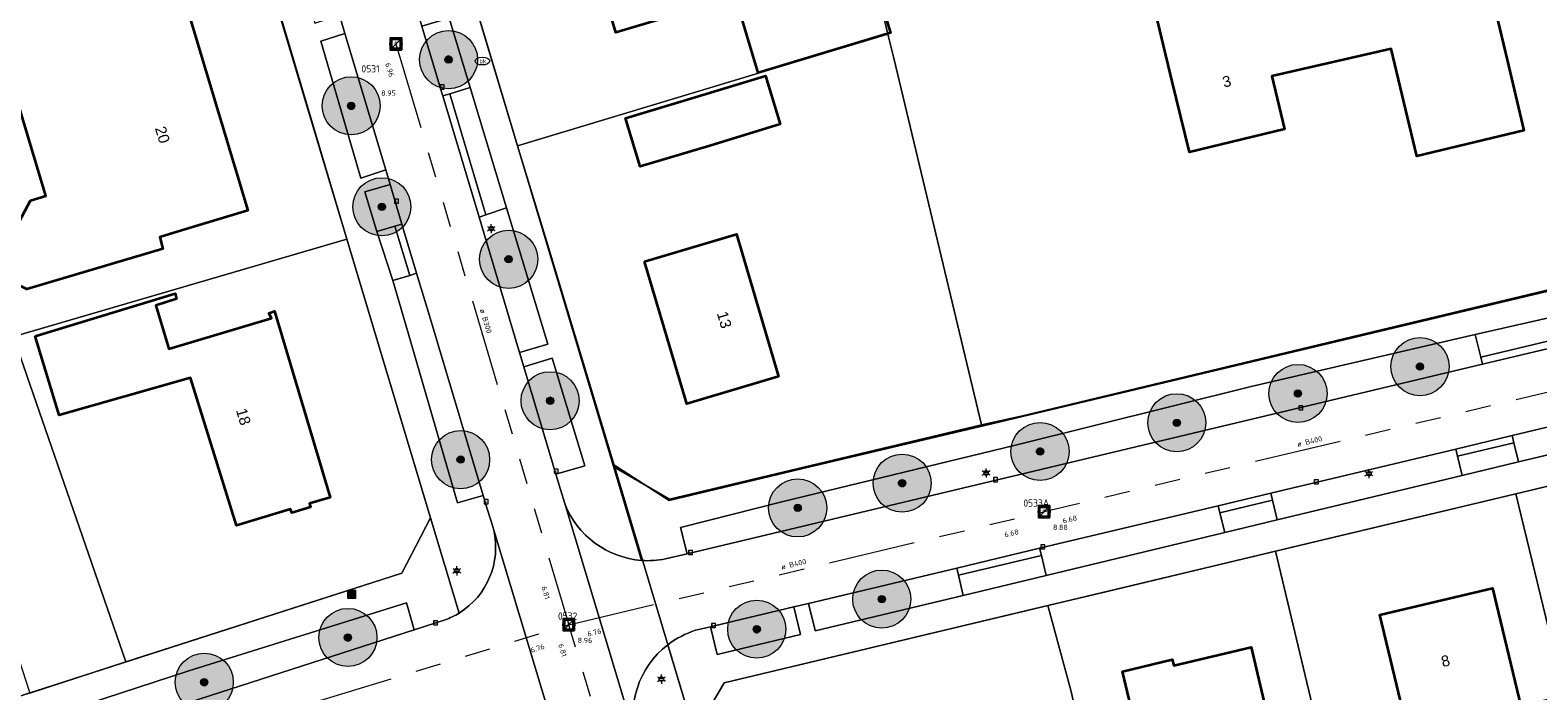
# Model space of a CAD drawing. Header units: metres. Extents: x 163628 to 167855, y 402678 to 405435.
# Tile 245 of 256: x 165306 to 165410, y 403707 to 403753. Entities that reach past the tile are written whole.
import ezdxf
from ezdxf.enums import TextEntityAlignment as Align

# ---------------------------------------------------------------- set-up
doc = ezdxf.new("R2010")
doc.units = ezdxf.units.M
doc.linetypes.add('X-CA190022.004-UO-WHM_Riolering gemeente_NLCS_v0.2$0$RI-GWA', pattern=[18.45, 6, -1.8, 1.75, -1.8, 1.75, -1.8, 1.75, -1.8])
doc.layers.get('0').update_dxf_attribs({"lineweight": 25})
for name, color, linetype, lineweight in [('X-CA190022.004-UO-BGT_Ondergrond$0$GE_201_SHDHek_Lijn_GEM', 253, 'X-CA190022.004-UO-BGT_Ondergrond$0$Hekwerk', 9), ('X-CA190022.004-UO-BGT_Ondergrond$0$GE_203_VGOHaag_Lijn_GEM', 253, 'X-CA190022.004-UO-BGT_Ondergrond$0$Heg', 9), ('X-CA190022.004-UO-BGT_Ondergrond$0$GE_314_WGDRijbaanLokaleweg_Vlak_GEM', 253, 'Continuous', 9), ('X-CA190022.004-UO-BGT_Ondergrond$0$GE_317_WGDVoetpad_Vlak_GEM', 253, 'Continuous', 9), ('X-CA190022.004-UO-BGT_Ondergrond$0$GE_322_WGDInrit_Vlak_GEM', 253, 'Continuous', 9), ('X-CA190022.004-UO-BGT_Ondergrond$0$GE_367_OWGBerm_groenvoorziening_grasenk_GEM', 253, 'Continuous', 9), ('X-CA190022.004-UO-BGT_Ondergrond$0$GE_401_OTDErf_Vlak_GEM', 253, 'Continuous', 9), ('X-CA190022.004-UO-BGT_Ondergrond$0$GE_4502_GBKN_Huisnummer_Lijn_GEM', 7, 'Continuous', 9), ('X-CA190022.004-UO-BGT_Ondergrond$0$GE_601_PNDgrondvlakpand_Vlak_MV_GEM', 34, 'Continuous', 35), ('X-CA190022.004-UO-BGT_Ondergrond$0$GE_832_KSTElektrakast_Punt_GEM', 253, 'Continuous', 9), ('X-CA190022.004-UO-BGT_Ondergrond$0$GE_861_PALLichtmast_Punt_GEM', 253, 'Continuous', 9), ('X-CA190022.004-UO-BGT_Ondergrond$0$GE_882_PutBrandkraan_Punt_GEM', 253, 'Continuous', 9), ('X-CA190022.004-UO-BGT_Ondergrond$0$GE_885_PutInspectieofRioolput_Punt_GEM', 253, 'Continuous', 9), ('X-CA190022.004-UO-BGT_Ondergrond$0$GE_886_PutKolk_Punt_GEM', 253, 'Continuous', 9), ('X-CA190022.004-UO-BGT_Ondergrond$0$N-WE-RI-PUT_INSPECTIE-S', 253, 'Continuous', 9), ('X-CA190022.004-UO-DWM_Beplanting$0$B-WE-GR-BOOM-S AFKOMSTIG UIT BGT', 252, 'Continuous', 0), ('X-CA190022.004-UO-KAD_Percelen$0$B-WE-KG-GRENS_PERCEEL-GV', 150, 'Continuous', 9), ('X-CA190022.004-UO-WHM_Riolering gemeente_NLCS_v0.2$0$B-WE-RI-BOB-T18', 214, 'Continuous', 15), ('X-CA190022.004-UO-WHM_Riolering gemeente_NLCS_v0.2$0$B-WE-RI-DIAMETER-T18', 214, 'Continuous', 15), ('X-CA190022.004-UO-WHM_Riolering gemeente_NLCS_v0.2$0$B-WE-RI-GWA_TRANSPORTLEIDING-G', 214, 'X-CA190022.004-UO-WHM_Riolering gemeente_NLCS_v0.2$0$RI-GWA', 15), ('X-CA190022.004-UO-WHM_Riolering gemeente_NLCS_v0.2$0$B-WE-RI-PUT-S', 214, 'Continuous', 15), ('X-CA190022.004-UO-WHM_Riolering gemeente_NLCS_v0.2$0$B-WE-RI-PUTDEKSELHOOGTE-T18', 214, 'Continuous', 15), ('X-CA190022.004-UO-WHM_Riolering gemeente_NLCS_v0.2$0$B-WE-RI-PUTNUMMER-T25', 214, 'Continuous', 15)]:
    doc.layers.add(name, color=color, linetype=linetype, lineweight=lineweight)
doc.layers.add('X-CA190022.004-UO-DWM_Beplanting$0$B-WE-GR-BOOM-S AFKOMSTIG UIT BOMENBESTAND GEMEENTE', color=252, linetype='Continuous')
doc.layers.add('X-CA190022.004-UO-DWM_Beplanting$0$N-GV-GR-GRAS-A-200', color=7, linetype='Continuous')
doc.styles.add('X-CA190022.004-UO-BGT_Ondergrond$0$BGT_NAR', font='arial.ttf', dxfattribs={"height": 1})
doc.styles.add('X-CA190022.004-UO-BGT_Ondergrond$0$NLCS-ISO', font='NLCS-ISO.ttf')
doc.styles.add('X-CA190022.004-UO-WHM_Riolering gemeente_NLCS_v0.2$0$NLCS-ISO-M200-T18', font='NLCS-ISO.ttf', dxfattribs={"height": 0.36})
doc.styles.add('X-CA190022.004-UO-WHM_Riolering gemeente_NLCS_v0.2$0$NLCS-ISO-M200-T25', font='NLCS-ISO.ttf', dxfattribs={"height": 0.5})
doc.linetypes.add('X-CA190022.004-UO-BGT_Ondergrond$0$Heg', pattern='A,5,-1.5,[2,dgnlstyle-meierijstad.shx,S=0.007937,R=45,X=0,Y=0],-1.5', length=8)
doc.linetypes.add('X-CA190022.004-UO-BGT_Ondergrond$0$Hekwerk', pattern='A,5,-1.5,[2,dgnlstyle-Veghel.shx,S=0.007937,R=0,X=0,Y=0],-1.5', length=8)

# ---------------------------------------------------------------- blocks, each defined once
blk = doc.blocks.new('X-CA190022.004-UO-BGT_Ondergrond$0$SRI-KOLK-SO')
at = {"color": 0, "linetype": 'ByBlock', "lineweight": 18}
blk.add_lwpolyline([(-1.125, -1.125), (1.125, -1.125), (1.125, 1.125), (-1.125, 1.125)], close=True, dxfattribs=at)
at = {"color": 0, "linetype": 'ByBlock', "lineweight": 18, "style": 'X-CA190022.004-UO-BGT_Ondergrond$0$NLCS-ISO'}
blk.add_text('k', height=1.5, dxfattribs=at).set_placement((0, 0), align=Align.MIDDLE_CENTER)
blk = doc.blocks.new('X-CA190022.004-UO-BGT_Ondergrond$0$IMGEOKolk')
at = {"xscale": 5, "yscale": 5, "zscale": 5}
blk.add_blockref('X-CA190022.004-UO-BGT_Ondergrond$0$SRI-KOLK-SO', (0, 0), dxfattribs=at)
blk = doc.blocks.new('X-CA190022.004-UO-BGT_Ondergrond$0$SKL-WATER_BRANDKRAAN_BRANDPUT-SO')
at = {"color": 0, "linetype": 'ByBlock', "lineweight": 18}
blk.add_ellipse((0, 0), major_axis=(2.5, 0), ratio=0.54, dxfattribs=at)
at = {"color": 0, "linetype": 'ByBlock', "lineweight": 18, "style": 'X-CA190022.004-UO-BGT_Ondergrond$0$NLCS-ISO'}
blk.add_text('bk', height=1.5, dxfattribs=at).set_placement((0.16, 0), align=Align.MIDDLE_CENTER)
blk = doc.blocks.new('X-CA190022.004-UO-BGT_Ondergrond$0$IMGEOBrandkraanput')
at = {"xscale": 5, "yscale": 5, "zscale": 5}
blk.add_blockref('X-CA190022.004-UO-BGT_Ondergrond$0$SKL-WATER_BRANDKRAAN_BRANDPUT-SO', (0, 0), dxfattribs=at)
blk = doc.blocks.new('X-CA190022.004-UO-BGT_Ondergrond$0$SRI-PUT_INSPECTIEPUT_RIOOLPUT-SO')
at = {"color": 0, "linetype": 'ByBlock', "lineweight": 18}
blk.add_lwpolyline([(-1.12, -1.12), (1.12, -1.12), (1.12, 1.12), (-1.12, 1.12)], close=True, dxfattribs=at)
at = {"color": 0, "linetype": 'ByBlock', "lineweight": 18, "style": 'X-CA190022.004-UO-BGT_Ondergrond$0$NLCS-ISO'}
blk.add_text('r', height=1.5, dxfattribs=at).set_placement((0, 0.28), align=Align.MIDDLE_CENTER)
blk = doc.blocks.new('X-CA190022.004-UO-BGT_Ondergrond$0$IMGEOInspectierioolput')
at = {"layer": 'X-CA190022.004-UO-BGT_Ondergrond$0$N-WE-RI-PUT_INSPECTIE-S', "xscale": 10, "yscale": 10, "zscale": 10}
blk.add_blockref('X-CA190022.004-UO-BGT_Ondergrond$0$SRI-PUT_INSPECTIEPUT_RIOOLPUT-SO', (0, 0), dxfattribs=at)
blk = doc.blocks.new('X-CA190022.004-UO-BGT_Ondergrond$0$N-SIE-WEG_LICHTMAST-SO')
h = blk.add_hatch(color=256)
h.paths.add_polyline_path([(1.16, 0.5, 0.658505), (-1.16, 0.5)])
h.paths.add_polyline_path([(-1.16, -0.5, 0.658505), (1.16, -0.5)])
at = {"flags": 128}
for points in [[(-2.19, 1.27), (-1.1, 0.63)], [(-1.16, 0.5), (1.16, 0.5)], [(0, 1.27), (0, 2.53)], [(1.1, 0.63), (2.19, 1.27)], [(-2.19, -1.27), (-1.1, -0.63)], [(-1.16, -0.5), (1.16, -0.5)], [(0, -1.27), (0, -2.53)], [(2.19, -1.27), (1.1, -0.63)]]:
    blk.add_lwpolyline(points, dxfattribs=at)
at = {"ltscale": 0.5}
blk.add_circle((0, 0), 1.27, dxfattribs=at)
at = {"style": 'X-CA190022.004-UO-BGT_Ondergrond$0$NLCS-ISO'}
blk.add_attdef('TYPE', text='', height=1.8, dxfattribs=at).set_placement((0, 2.53), align=Align.BOTTOM_CENTER)
blk = doc.blocks.new('X-CA190022.004-UO-BGT_Ondergrond$0$IMGEOLichtmastpaal')
at = {"xscale": 5, "yscale": 5, "zscale": 5}
blk.add_blockref('X-CA190022.004-UO-BGT_Ondergrond$0$N-SIE-WEG_LICHTMAST-SO', (0, 6.4), dxfattribs=at)
blk = doc.blocks.new('*U31')
at = {"layer": 'X-CA190022.004-UO-BGT_Ondergrond$0$GE_832_KSTElektrakast_Punt_GEM'}
h = blk.add_hatch(color=40, dxfattribs=at)
edge = h.paths.add_edge_path()
edge.add_spline(control_points=[(-15.8, -13), (-15.8, -15.8), (-13, -15.8)], knot_values=[0, 0, 0, 1, 1, 1], degree=2, periodic=0)
edge.add_line((-13, -15.8), (13, -15.8))
edge.add_spline(control_points=[(13, -15.8), (15.8, -15.8), (15.8, -13)], knot_values=[0, 0, 0, 1, 1, 1], degree=2, periodic=0)
edge.add_line((15.8, -13), (15.8, 13))
edge.add_spline(control_points=[(15.8, 13), (15.8, 15.8), (13.2, 15.8)], knot_values=[0, 0, 0, 1, 1, 1], degree=2, periodic=0)
edge.add_line((13.2, 15.8), (-13, 15.8))
edge.add_spline(control_points=[(-13, 15.8), (-15.8, 15.8), (-15.8, 13)], knot_values=[0, 0, 0, 1, 1, 1], degree=2, periodic=0)
edge.add_line((-15.8, 13), (-15.8, -13))
blk = doc.blocks.new('X-CA190022.004-UO-BGT_Ondergrond$0$IMGEOElektrakast')
at = {"layer": 'X-CA190022.004-UO-BGT_Ondergrond$0$GE_832_KSTElektrakast_Punt_GEM'}
h = blk.add_hatch(color=0, dxfattribs=at)
edge = h.paths.add_edge_path()
edge.add_spline(control_points=[(8.9, -11.9), (9.1, -11.9), (9.1, -11.7)], knot_values=[0, 0, 0, 1, 1, 1], degree=2, periodic=0)
edge.add_line((9.1, -11.7), (9.1, 3.6))
edge.add_line((9.1, 3.6), (-9.1, 3.6))
edge.add_line((-9.1, 3.6), (-9.1, -11.7))
edge.add_spline(control_points=[(-9.1, -11.7), (-9, -11.9), (-8.9, -11.9)], knot_values=[0, 0, 0, 1, 1, 1], degree=2, periodic=0)
edge.add_line((-8.9, -11.9), (8.9, -11.9))
edge = h.paths.add_edge_path()
edge.add_line((8.9, 9.2), (-8.9, 9.2))
edge.add_spline(control_points=[(-8.9, 9.2), (-9.1, 9.1), (-9.1, 9)], knot_values=[0, 0, 0, 1, 1, 1], degree=2, periodic=0)
edge.add_line((-9.1, 9), (-9.1, 6.6))
edge.add_spline(control_points=[(-9.1, 6.6), (-9, 6.4), (-8.9, 6.4)], knot_values=[0, 0, 0, 1, 1, 1], degree=2, periodic=0)
edge.add_line((-8.9, 6.4), (8.9, 6.4))
edge.add_spline(control_points=[(8.9, 6.4), (9.1, 6.4), (9.1, 6.6)], knot_values=[0, 0, 0, 1, 1, 1], degree=2, periodic=0)
edge.add_line((9.1, 6.6), (9.1, 9))
edge.add_spline(control_points=[(9.1, 9), (9.1, 9.2), (8.9, 9.2)], knot_values=[0, 0, 0, 1, 1, 1], degree=2, periodic=0)
h = blk.add_hatch(color=0, dxfattribs=at)
edge = h.paths.add_edge_path(flags=0)
edge.add_spline(control_points=[(-7.3, -1.4), (-7.3, -2.4), (-6.1, -2.6)], knot_values=[0, 0, 0, 1, 1, 1], degree=2, periodic=0)
edge.add_spline(control_points=[(-6.1, -2.6), (-4.8, -2.4), (-4.8, -1.5), (-4.8, -0.1), (-6.1, -0.1)], knot_values=[0, 0, 0, 0.5, 0.5, 1, 1, 1], degree=2, periodic=0)
edge.add_spline(control_points=[(-6.1, -0.1), (-7.1, -0.1), (-7.3, -1.3)], knot_values=[0, 0, 0, 1, 1, 1], degree=2, periodic=0)
edge.add_line((-7.3, -1.3), (-7.3, -1.4))
at = {"layer": 'X-CA190022.004-UO-BGT_Ondergrond$0$GE_832_KSTElektrakast_Punt_GEM', "color": 0}
blk.add_blockref('*U31', (0, 0), dxfattribs=at)
blk = doc.blocks.new('X-CA190022.004-UO-WHM_Riolering gemeente_NLCS_v0.2$0$B-SRI-PUT_BETON-SO')
blk.add_line((-1.41, -1.41), (1.41, 1.41))
at = {"lineweight": -3, "flags": 128}
blk.add_lwpolyline([(2, -2), (2, 2), (-2, 2), (-2, -2)], close=True, dxfattribs=at)
at = {"lineweight": -3}
blk.add_circle((0, 0), 2, dxfattribs=at)
blk = doc.blocks.new('X-CA190022.004-UO-DWM_Beplanting$0$SGR-BOOM_01-SO')
at = {"linetype": 'ByBlock', "lineweight": 18}
h = blk.add_hatch(color=0, dxfattribs=at)
h.dxf.hatch_style = 1
edge = h.paths.add_edge_path()
edge.add_arc((0, 0), 0.25, 0, 360)
at = {"color": 0, "linetype": 'ByBlock', "lineweight": 18}
for radius in [2, 0.25]:
    blk.add_circle((0, 0), radius, dxfattribs=at)
blk = doc.blocks.new('X-CA190022.004-UO-DWM_Beplanting$0$IMGEOBoom')
at = {"transparency": 33554457}
h = blk.add_hatch(color=256, dxfattribs=at)
h.dxf.hatch_style = 1
edge = h.paths.add_edge_path()
edge.add_arc((0, 0), 100, 0, 360)
edge = h.paths.add_edge_path(flags=17)
edge.add_arc((0, 0), 12.5, 0, 360)
h = blk.add_hatch()
h.set_pattern_fill('ANGLE', color=256)
h.set_pattern_definition([(0, (0, 0), (0, 6.985), [5.08, -1.905]), (90, (0, 0), (-6.985, 4e-16), [5.08, -1.905])])
edge = h.paths.add_edge_path(flags=17)
edge.add_arc((0, 0), 12.5, 0, 360)
at = {"layer": 'X-CA190022.004-UO-DWM_Beplanting$0$N-GV-GR-GRAS-A-200'}
h = blk.add_hatch(color=256, dxfattribs=at)
h.dxf.hatch_style = 1
edge = h.paths.add_edge_path(flags=17)
edge.add_arc((0, 0), 12.5, 0, 360)
at = {"xscale": 50, "yscale": 50, "zscale": 50}
blk.add_blockref('X-CA190022.004-UO-DWM_Beplanting$0$SGR-BOOM_01-SO', (0, 0), dxfattribs=at)

msp = doc.modelspace()

# ---------------------------------------------------------------- linework, layer by layer
at = {"layer": 'X-CA190022.004-UO-BGT_Ondergrond$0$GE_201_SHDHek_Lijn_GEM'}
msp.add_line((165371.994, 403725.776), (165359.274, 403722.75), dxfattribs=at)
at = {"layer": 'X-CA190022.004-UO-BGT_Ondergrond$0$GE_203_VGOHaag_Lijn_GEM'}
msp.add_line((165405.018, 403733.632), (165371.994, 403725.776), dxfattribs=at)
at = {"layer": 'X-CA190022.004-UO-BGT_Ondergrond$0$GE_314_WGDRijbaanLokaleweg_Vlak_GEM', "flags": 128}
for points in [[(165322.84, 403787.59), (165323.248, 403786.227), (165325.523, 403778.629), (165325.887, 403777.414), (165326.083, 403776.76), (165332.845, 403754.176), (165333.132, 403753.218), (165334.552, 403748.473), (165334.567, 403748.422), (165337.063, 403740.087)], [(165342.739, 403703.083), (165338.076, 403718.533), (165337.87, 403719.219), (165337.613, 403720.075), (165337.36, 403720.92), (165333.65, 403733.288), (165332.77, 403736.221), (165331.755, 403739.604), (165330.937, 403742.334), (165330.639, 403743.33), (165327.822, 403752.723), (165327.445, 403753.98), (165326.712, 403756.421), (165325.6, 403760.131), (165321.319, 403774.405), (165319.484, 403780.522), (165319.26, 403781.271), (165318.607, 403783.446), (165318.604, 403783.456), (165318.57, 403783.57)], [(165349.903, 403716.559), (165351.407, 403716.917), (165406.178, 403729.955), (165411.581, 403731.241), (165412.323, 403731.418), (165447.01, 403739.675), (165454.078, 403741.357), (165459.206, 403742.577), (165459.264, 403742.591), (165460.237, 403742.823), (165469.101, 403744.944), (165470.423, 403739.845), (165458.603, 403737.043), (165447.464, 403734.39), (165423.27, 403728.628), (165419.588, 403727.751)], [(165337.063, 403740.087), (165339.854, 403730.765), (165340.147, 403729.788), (165342.175, 403723.016), (165342.358, 403722.405), (165342.68, 403721.328), (165342.968, 403720.364), (165347.89, 403704.07)], [(165419.588, 403727.751), (165408.221, 403725.044), (165404.335, 403724.119), (165391.584, 403721.082), (165387.973, 403720.222), (165375.673, 403717.293), (165369.96, 403715.932), (165360.729, 403713.734), (165359.756, 403713.502), (165358.751, 403713.263), (165354.032, 403712.139), (165353.016, 403711.897), (165351.978, 403711.65)], [(165347.89, 403704.07), (165342.968, 403720.364)], [(165338.076, 403718.533), (165342.739, 403703.083)], [(165245.91, 403683.754), (165246.475, 403683.936), (165261.276, 403688.704), (165265.364, 403690.021), (165282.29, 403695.473), (165285.979, 403696.661), (165302.605, 403702.017), (165307.263, 403703.517), (165332.596, 403711.678), (165334.735, 403712.367)]]:
    msp.add_lwpolyline(points, dxfattribs=at)
at = {"layer": 'X-CA190022.004-UO-BGT_Ondergrond$0$GE_314_WGDRijbaanLokaleweg_Vlak_GEM'}
for centre, radius, start, end in [((165348.71, 403722.606), 6.165, 201.3317, 265.72739), ((165332.895, 403717.352), 5.314, 301.74818, 12.8409), ((165348.71, 403722.575), 6.134, 265.71024, 281.21784), ((165332.91, 403717.325), 5.283, 290.20971, 301.76391), ((165353.845, 403705.744), 6.194, 107.54512, 127.66867), ((165353.841, 403705.753), 6.185, 127.69109, 195.78958)]:
    msp.add_arc(centre, radius, start, end, dxfattribs=at)
at = {"layer": 'X-CA190022.004-UO-BGT_Ondergrond$0$GE_317_WGDVoetpad_Vlak_GEM', "flags": 128}
for points in [[(165322.601, 403789.029), (165328.86, 403792.06), (165326.91, 403787.77), (165346.27, 403723.08)], [(165342.968, 403720.364), (165342.68, 403721.328), (165342.358, 403722.405), (165344.344, 403722.963), (165342.097, 403730.375), (165340.147, 403729.788), (165339.854, 403730.765), (165341.802, 403731.348), (165338.958, 403740.73), (165336.453, 403748.994), (165335.002, 403753.778), (165334.764, 403753.706), (165333.132, 403753.218), (165332.845, 403754.176), (165334.494, 403754.669), (165334.712, 403754.735), (165327.675, 403777.95), (165325.887, 403777.414), (165325.523, 403778.629), (165327.317, 403779.217), (165325.001, 403786.77), (165323.248, 403786.227), (165322.84, 403787.59)], [(165335.691, 403712.833), (165333.72, 403719.38), (165321.488, 403760.148), (165317.41, 403773.738), (165315, 403781.77), (165311.26, 403783.38), (165316.9, 403786.203)], [(165317.792, 403780.015), (165319.507, 403773.859), (165319.56, 403773.685), (165323.8, 403759.607), (165324.995, 403755.881), (165325.766, 403753.438), (165327.445, 403753.98), (165327.822, 403752.723), (165326.161, 403752.182), (165328.915, 403742.772), (165330.639, 403743.33), (165330.937, 403742.334), (165329.202, 403741.814), (165330.02, 403739.084), (165331.119, 403735.726), (165331.993, 403732.733), (165335.59, 403720.413), (165337.36, 403720.92), (165337.613, 403720.075), (165337.87, 403719.219), (165338.076, 403718.533)], [(165348.251, 403716.459), (165346.27, 403723.08), (165350.15, 403720.58), (165359.274, 403722.75), (165371.994, 403725.776), (165405.018, 403733.632), (165411.175, 403735.097), (165446.436, 403743.485), (165458.109, 403746.262), (165475.327, 403750.358), (165479.488, 403751.348), (165479.939, 403749.454), (165478.511, 403749.11), (165459.777, 403744.806), (165460.237, 403742.823), (165459.264, 403742.591), (165458.803, 403744.581), (165453.618, 403743.38), (165446.501, 403741.654)], [(165446.501, 403741.654), (165426.443, 403736.914), (165411.849, 403733.409), (165405.659, 403731.999), (165390.237, 403728.421), (165374.003, 403724.379), (165357.929, 403720.484), (165351.126, 403718.774), (165350.951, 403718.73), (165351.407, 403716.917), (165349.903, 403716.559)], [(165453.285, 403731.719), (165353.94, 403708.04), (165351.9, 403704.52), (165350.06, 403710.647)], [(165351.978, 403711.65), (165353.016, 403711.897), (165353.458, 403709.982), (165359.203, 403711.361), (165359.18, 403711.459), (165358.751, 403713.263), (165359.756, 403713.502), (165360.182, 403711.718), (165360.21, 403711.603), (165370.411, 403714.052), (165376.122, 403715.423), (165388.417, 403718.374), (165392.026, 403719.24), (165404.772, 403722.3), (165408.656, 403723.233), (165420.018, 403725.96)], [(165346.27, 403723.08), (165348.251, 403716.459)], [(165243.566, 403683.507), (165242.22, 403689.18), (165245.34, 403687.81), (165331.74, 403715.59), (165333.72, 403719.38), (165335.691, 403712.833)], [(165334.735, 403712.367), (165332.596, 403711.678), (165332.074, 403713.543), (165317.082, 403708.853), (165306.614, 403705.437), (165302.1, 403703.843)], [(165350.06, 403710.647), (165351.9, 403704.52)]]:
    msp.add_lwpolyline(points, dxfattribs=at)
at = {"layer": 'X-CA190022.004-UO-BGT_Ondergrond$0$GE_317_WGDVoetpad_Vlak_GEM', "extrusion": (0, 0, -1)}
for centre, radius, start, end in [((-165348.71, 403722.606), 6.165, 274.27261, 338.6683), ((-165332.895, 403717.352), 5.314, 167.1591, 238.25182), ((-165348.71, 403722.575), 6.134, 258.78216, 274.28976), ((-165332.91, 403717.325), 5.283, 238.23609, 249.79029), ((-165353.845, 403705.744), 6.194, 52.33133, 72.45488), ((-165353.841, 403705.753), 6.185, 344.21042, 52.30891)]:
    msp.add_arc(centre, radius, start, end, dxfattribs=at)
at = {"layer": 'X-CA190022.004-UO-BGT_Ondergrond$0$GE_322_WGDInrit_Vlak_GEM', "flags": 128}
for points in [[(165336.453, 403748.994), (165338.958, 403740.73), (165337.537, 403740.248), (165335.046, 403748.567), (165336.453, 403748.994)], [(165335.046, 403748.567), (165337.537, 403740.248), (165337.063, 403740.087), (165334.567, 403748.422), (165335.046, 403748.567)], [(165331.276, 403739.46), (165332.291, 403736.077), (165331.119, 403735.726), (165330.02, 403739.084), (165331.276, 403739.46)], [(165331.755, 403739.604), (165332.77, 403736.221), (165332.291, 403736.077), (165331.276, 403739.46), (165331.755, 403739.604)], [(165411.849, 403733.409), (165412.206, 403731.91), (165406.055, 403730.439), (165405.659, 403731.999), (165411.849, 403733.409)], [(165411.581, 403731.241), (165406.178, 403729.955), (165406.055, 403730.439), (165412.206, 403731.91), (165412.323, 403731.418), (165411.581, 403731.241)], [(165408.338, 403724.558), (165404.452, 403723.633), (165404.335, 403724.119), (165408.221, 403725.044), (165408.338, 403724.558)], [(165408.338, 403724.558), (165408.656, 403723.233), (165404.772, 403722.3), (165404.452, 403723.633), (165408.338, 403724.558)], [(165391.701, 403720.596), (165388.09, 403719.736), (165387.973, 403720.222), (165391.584, 403721.082), (165391.701, 403720.596)], [(165391.701, 403720.596), (165392.026, 403719.24), (165388.417, 403718.374), (165388.09, 403719.736), (165391.701, 403720.596)], [(165375.79, 403716.807), (165370.077, 403715.446), (165369.96, 403715.932), (165375.673, 403717.293), (165375.79, 403716.807)], [(165375.79, 403716.807), (165376.122, 403715.423), (165370.411, 403714.052), (165370.077, 403715.446), (165375.79, 403716.807)]]:
    msp.add_lwpolyline(points, dxfattribs=at)
at = {"layer": 'X-CA190022.004-UO-BGT_Ondergrond$0$GE_367_OWGBerm_groenvoorziening_grasenk_GEM', "flags": 128}
for points in [[(165335.002, 403753.778), (165336.453, 403748.994), (165335.046, 403748.567), (165334.567, 403748.422), (165334.552, 403748.473), (165333.132, 403753.218), (165334.764, 403753.706), (165335.002, 403753.778)], [(165327.822, 403752.723), (165330.639, 403743.33), (165328.915, 403742.772), (165326.161, 403752.182), (165327.822, 403752.723)], [(165330.937, 403742.334), (165331.755, 403739.604), (165331.276, 403739.46), (165330.02, 403739.084), (165329.202, 403741.814), (165330.937, 403742.334)], [(165338.958, 403740.73), (165341.802, 403731.348), (165339.854, 403730.765), (165337.063, 403740.087), (165337.537, 403740.248), (165338.958, 403740.73)], [(165333.65, 403733.288), (165337.36, 403720.92), (165335.59, 403720.413), (165331.993, 403732.733), (165331.119, 403735.726), (165332.291, 403736.077), (165332.77, 403736.221), (165333.65, 403733.288)], [(165406.178, 403729.955), (165351.407, 403716.917), (165350.951, 403718.73), (165351.126, 403718.774), (165357.929, 403720.484), (165374.003, 403724.379), (165390.237, 403728.421), (165405.659, 403731.999), (165406.055, 403730.439), (165406.178, 403729.955)], [(165342.097, 403730.375), (165344.344, 403722.963), (165342.358, 403722.405), (165342.175, 403723.016), (165340.147, 403729.788), (165342.097, 403730.375)], [(165420.018, 403725.96), (165408.656, 403723.233), (165408.338, 403724.558), (165408.221, 403725.044), (165419.588, 403727.751), (165419.705, 403727.265), (165420.018, 403725.96)], [(165404.772, 403722.3), (165392.026, 403719.24), (165391.701, 403720.596), (165391.584, 403721.082), (165404.335, 403724.119), (165404.452, 403723.633), (165404.772, 403722.3)], [(165388.417, 403718.374), (165376.122, 403715.423), (165375.79, 403716.807), (165375.673, 403717.293), (165387.973, 403720.222), (165388.09, 403719.736), (165388.417, 403718.374)], [(165370.411, 403714.052), (165360.21, 403711.603), (165360.182, 403711.718), (165359.756, 403713.502), (165360.729, 403713.734), (165369.96, 403715.932), (165370.077, 403715.446), (165370.411, 403714.052)], [(165332.596, 403711.678), (165307.263, 403703.517), (165306.614, 403705.437), (165317.082, 403708.853), (165332.074, 403713.543), (165332.596, 403711.678)], [(165358.751, 403713.263), (165359.18, 403711.459), (165359.203, 403711.361), (165353.458, 403709.982), (165353.016, 403711.897), (165354.032, 403712.139), (165358.751, 403713.263)]]:
    msp.add_lwpolyline(points, dxfattribs=at)
at = {"layer": 'X-CA190022.004-UO-BGT_Ondergrond$0$GE_401_OTDErf_Vlak_GEM', "flags": 128}
for points in [[(165456.61, 403853.94), (165460.148, 403852.164), (165462.301, 403841.619), (165481.356, 403755.59), (165481.746, 403753.829), (165480.17, 403751.51), (165479.488, 403751.348), (165475.327, 403750.358), (165458.109, 403746.262), (165446.436, 403743.485), (165411.175, 403735.097), (165405.018, 403733.632), (165371.994, 403725.776), (165359.274, 403722.75), (165350.15, 403720.58), (165346.27, 403723.08), (165326.91, 403787.77), (165328.86, 403792.06), (165366.847, 403810.46), (165400.609, 403826.814), (165456.61, 403853.94)], [(165321.488, 403760.148), (165333.72, 403719.38), (165331.74, 403715.59), (165245.34, 403687.81), (165242.22, 403689.18), (165240.728, 403695.474), (165236.109, 403714.964), (165230.28, 403739.56), (165231.613, 403742.426), (165232.28, 403743.86), (165311.26, 403783.38), (165315, 403781.77), (165317.41, 403773.738), (165321.488, 403760.148)], [(165355.197, 403755.526), (165352.851, 403754.919), (165352.521, 403754.145), (165352.155, 403754.478), (165351.29, 403754.22), (165346.49, 403752.79), (165344.37, 403759.95), (165341.7, 403759.18), (165339.46, 403766.7), (165344.25, 403768.13), (165347.774, 403769.182), (165351.193, 403770.243), (165352.859, 403764.963), (165352.486, 403764.845), (165353.868, 403760.639), (165353.697, 403760.6), (165355.197, 403755.526)], [(165407.86, 403750.9), (165409.02, 403746.04), (165401.65, 403744.28), (165399.89, 403751.67), (165391.66, 403749.78), (165392.54, 403746.14), (165385.99, 403744.56), (165384.81, 403749.42), (165383.231, 403755.922), (165386.423, 403756.684), (165391.902, 403757.898), (165398.793, 403759.544), (165398.204, 403762.014), (165404.83, 403763.596), (165407.86, 403750.9)], [(165356.299, 403750.01), (165354.843, 403754.834), (165363.942, 403757.586), (165365.4, 403752.762), (165356.299, 403750.01)], [(165305.184, 403749.543), (165304.19, 403753.312), (165307.88, 403754.42), (165313.185, 403756.173), (165316.175, 403757.071), (165317.34, 403753.19), (165321.14, 403740.53), (165316.35, 403739.09), (165315.074, 403738.707), (165315.279, 403737.908), (165305.918, 403735.121), (165304.539, 403735.789), (165304.009, 403737.221), (165306.178, 403741.233), (165307.235, 403741.544), (165304.863, 403749.447), (165305.184, 403749.543)], [(165352.96, 403745), (165348.17, 403743.56), (165347.16, 403746.9), (165351.95, 403748.34), (165356.794, 403749.813), (165357.804, 403746.473), (165352.96, 403745)], [(165348.47, 403737.02), (165354.8, 403738.9), (165357.7, 403729.12), (165351.37, 403727.24), (165348.47, 403737.02)], [(165317.203, 403729.019), (165308.155, 403726.464), (165306.499, 403731.894), (165316.13, 403734.83), (165316.22, 403734.45), (165314.8, 403734), (165315.71, 403731.03), (165322.77, 403733.14), (165322.59, 403733.48), (165322.98, 403733.6), (165326.82, 403720.78), (165325.38, 403720.37), (165325.45, 403720.13), (165324.17, 403719.73), (165324.07, 403719.98), (165320.37, 403718.85), (165317.203, 403729.019)], [(165351.9, 403704.52), (165353.94, 403708.04), (165453.285, 403731.719)], [(165400.27, 403707.85), (165399.11, 403712.71), (165406.87, 403714.56), (165408.81, 403706.42), (165411.85, 403707.15), (165413.01, 403702.28), (165413.524, 403700.178), (165413.184, 403700.096), (165413.768, 403697.666), (165410.306, 403696.834), (165409.718, 403699.285), (165409.62, 403699.261), (165408.549, 403703.724), (165401.655, 403702.069), (165400.27, 403707.85)], [(165391.38, 403705.61), (165392.259, 403701.859), (165389.656, 403701.112), (165390.001, 403699.91), (165383.09, 403697.926), (165381.83, 403702.35), (165382.84, 403702.64), (165381.37, 403708.82), (165384.81, 403709.63), (165384.91, 403709.23), (165390.24, 403710.48), (165391.38, 403705.61)]]:
    msp.add_lwpolyline(points, dxfattribs=at)
at = {"layer": 'X-CA190022.004-UO-BGT_Ondergrond$0$GE_601_PNDgrondvlakpand_Vlak_MV_GEM', "flags": 128}
for points in [[(165347.774, 403769.182), (165351.193, 403770.243), (165352.859, 403764.963), (165352.486, 403764.845), (165353.868, 403760.639), (165353.697, 403760.6), (165355.197, 403755.526), (165352.851, 403754.919), (165352.521, 403754.145), (165352.155, 403754.478), (165351.29, 403754.22), (165346.49, 403752.79), (165344.37, 403759.95), (165341.7, 403759.18), (165339.46, 403766.7), (165344.25, 403768.13), (165347.774, 403769.182)], [(165391.902, 403757.898), (165398.793, 403759.544), (165398.204, 403762.014), (165404.83, 403763.596), (165407.86, 403750.9), (165409.02, 403746.04), (165401.65, 403744.28), (165399.89, 403751.67), (165391.66, 403749.78), (165392.54, 403746.14), (165385.99, 403744.56), (165384.81, 403749.42), (165383.231, 403755.922), (165386.423, 403756.684), (165391.902, 403757.898)], [(165356.299, 403750.01), (165354.843, 403754.834), (165363.942, 403757.586), (165365.4, 403752.762), (165356.299, 403750.01)], [(165317.34, 403753.19), (165321.14, 403740.53), (165316.35, 403739.09), (165315.074, 403738.707), (165315.279, 403737.908), (165305.918, 403735.121), (165304.539, 403735.789), (165304.009, 403737.221), (165306.178, 403741.233), (165307.235, 403741.544), (165304.863, 403749.447), (165305.184, 403749.543), (165304.19, 403753.312), (165307.88, 403754.42), (165313.185, 403756.173), (165316.175, 403757.071), (165317.34, 403753.19)], [(165351.95, 403748.34), (165356.794, 403749.813), (165357.804, 403746.473), (165352.96, 403745), (165348.17, 403743.56), (165347.16, 403746.9), (165351.95, 403748.34)], [(165348.47, 403737.02), (165354.8, 403738.9), (165357.7, 403729.12), (165351.37, 403727.24), (165348.47, 403737.02)], [(165306.499, 403731.894), (165316.13, 403734.83), (165316.22, 403734.45), (165314.8, 403734), (165315.71, 403731.03), (165322.77, 403733.14), (165322.59, 403733.48), (165322.98, 403733.6), (165326.82, 403720.78), (165325.38, 403720.37), (165325.45, 403720.13), (165324.17, 403719.73), (165324.07, 403719.98), (165320.37, 403718.85), (165317.203, 403729.019), (165308.155, 403726.464), (165306.499, 403731.894)], [(165400.27, 403707.85), (165399.11, 403712.71), (165406.87, 403714.56), (165408.81, 403706.42), (165411.85, 403707.15), (165413.01, 403702.28), (165413.524, 403700.178), (165413.184, 403700.096), (165413.768, 403697.666), (165410.306, 403696.834), (165409.718, 403699.285), (165409.62, 403699.261), (165408.549, 403703.724), (165401.655, 403702.069), (165400.27, 403707.85)], [(165391.38, 403705.61), (165392.259, 403701.859), (165389.656, 403701.112), (165390.001, 403699.91), (165383.09, 403697.926), (165381.83, 403702.35), (165382.84, 403702.64), (165381.37, 403708.82), (165384.81, 403709.63), (165384.91, 403709.23), (165390.24, 403710.48), (165391.38, 403705.61)]]:
    msp.add_lwpolyline(points, dxfattribs=at)
at = {"layer": 'X-CA190022.004-UO-KAD_Percelen$0$B-WE-KG-GRENS_PERCEEL-GV', "flags": 128}
msp.add_lwpolyline([(165351.9, 403704.52), (165346.422, 403722.843), (165341.778, 403738.226), (165339.715, 403744.989), (165335.033, 403760.58), (165333.667, 403765.189), (165326.91, 403787.77), (165328.86, 403792.06), (165344.837, 403799.606), (165350.46, 403802.354), (165355.726, 403804.927), (165366.642, 403810.195), (165383.276, 403818.291), (165411.563, 403832.058), (165422.405, 403837.322), (165432.29, 403842.158), (165414.648, 403867.011), (165206.02, 403764.38), (165209.499, 403754.807), (165213.209, 403743.079), (165216.538, 403731.109), (165219.578, 403719.089), (165228.485, 403680.885)], dxfattribs=at)
for points in [[(165230.28, 403739.56), (165232.28, 403743.86), (165251.07, 403753.264), (165267.503, 403761.486), (165271.141, 403763.316), (165283.496, 403769.48), (165311.272, 403783.36), (165315.012, 403781.951), (165321.996, 403758.687), (165327.964, 403738.569), (165333.72, 403719.38), (165331.74, 403715.59), (165312.738, 403709.479), (165306.131, 403707.316), (165287.304, 403701.29), (165268.089, 403695.123), (165245.34, 403687.81), (165242.22, 403689.18), (165236.2, 403714.576)], [(165385.608, 403771.136), (165381.698, 403769.578), (165374.35, 403766.65), (165362.958, 403762.1), (165365.221, 403752.678), (165365.629, 403751.026), (165371.68, 403725.783), (165374.404, 403726.389), (165396.598, 403731.696), (165417.244, 403736.634), (165406.943, 403779.636), (165395.593, 403775.114)], [(165362.958, 403762.1), (165358.012, 403772.535), (165333.667, 403765.189), (165335.033, 403760.58), (165339.715, 403744.989), (165365.221, 403752.678)], [(165321.996, 403758.687), (165312.67, 403755.86), (165307.88, 403754.42), (165293.089, 403750.131), (165296.156, 403740.08), (165299.225, 403730.02), (165305.065, 403731.631), (165304.96, 403731.835), (165327.964, 403738.569)], [(165391.917, 403717.093), (165408.458, 403721.036), (165423.895, 403724.715), (165428.377, 403725.818), (165453.285, 403731.719), (165455.345, 403732.374), (165481.79, 403738.476), (165484.652, 403736.3), (165481.531, 403755.119), (165479.271, 403751.487), (165471.092, 403749.508), (165457.839, 403746.302), (165431.213, 403739.961), (165426.893, 403738.932), (165417.244, 403736.634), (165396.598, 403731.696), (165374.404, 403726.389), (165371.68, 403725.783), (165350.191, 403720.664), (165346.422, 403722.843), (165351.9, 403704.52), (165353.94, 403708.04), (165376.242, 403713.357), (165380.334, 403714.316)], [(165346.422, 403722.843), (165350.191, 403720.664), (165371.68, 403725.783), (165365.629, 403751.026), (165365.221, 403752.678), (165339.715, 403744.989), (165341.778, 403738.226)], [(165327.964, 403738.569), (165304.96, 403731.835), (165305.065, 403731.631), (165312.738, 403709.479), (165331.74, 403715.59), (165333.72, 403719.38)], [(165299.225, 403730.02), (165299.584, 403728.841), (165304.57, 403712.15), (165306.131, 403707.316), (165312.738, 403709.479), (165305.065, 403731.631)], [(165423.895, 403724.715), (165408.458, 403721.036), (165411.85, 403707.15), (165413.01, 403702.28), (165416.208, 403688.054), (165423.486, 403689.705), (165431.752, 403691.607)], [(165408.458, 403721.036), (165391.917, 403717.093), (165399.736, 403684.318), (165416.208, 403688.054), (165413.01, 403702.28), (165411.85, 403707.15)], [(165381.957, 403689.439), (165394.307, 403683.086), (165399.736, 403684.318), (165391.917, 403717.093), (165380.334, 403714.316), (165376.242, 403713.357), (165377.85, 403707.44), (165378.92, 403702.55)], [(165376.242, 403713.357), (165353.94, 403708.04), (165351.9, 403704.52), (165358.579, 403682.262), (165381.957, 403689.439), (165378.92, 403702.55), (165377.85, 403707.44)]]:
    msp.add_lwpolyline(points, close=True, dxfattribs=at)
at = {"layer": 'X-CA190022.004-UO-WHM_Riolering gemeente_NLCS_v0.2$0$B-WE-RI-GWA_TRANSPORTLEIDING-G'}
for p, q in [((165317.536, 403794.496), (165331.344, 403752)), ((165331.344, 403752), (165343.248, 403712.032)), ((165414.32, 403728.896), (165375.984, 403719.808)), ((165343.248, 403712.032), (165375.984, 403719.808)), ((165307.616, 403701.184), (165343.248, 403712.032)), ((165352.32, 403681.952), (165343.248, 403712.032))]:
    msp.add_line(p, q, dxfattribs=at)

# ---------------------------------------------------------------- block references
at = {"layer": 'X-CA190022.004-UO-BGT_Ondergrond$0$GE_832_KSTElektrakast_Punt_GEM', "xscale": 0.02, "yscale": 0.02, "zscale": 0.02}
msp.add_blockref('X-CA190022.004-UO-BGT_Ondergrond$0$IMGEOElektrakast', (165328.295, 403714.129), dxfattribs=at)
at = {"layer": 'X-CA190022.004-UO-BGT_Ondergrond$0$GE_861_PALLichtmast_Punt_GEM', "xscale": 0.025, "yscale": 0.025, "zscale": 0.025}
for p in [(165337.912, 403739.127), (165371.989, 403722.319), (165398.351, 403722.267), (165335.53, 403715.588), (165349.626, 403708.131)]:
    msp.add_blockref('X-CA190022.004-UO-BGT_Ondergrond$0$IMGEOLichtmastpaal', p, dxfattribs=at)
at = {"layer": 'X-CA190022.004-UO-BGT_Ondergrond$0$GE_882_PutBrandkraan_Punt_GEM', "xscale": 0.04, "yscale": 0.04, "zscale": 0.02}
msp.add_blockref('X-CA190022.004-UO-BGT_Ondergrond$0$IMGEOBrandkraanput', (165337.298, 403750.823), dxfattribs=at)
at = {"layer": 'X-CA190022.004-UO-BGT_Ondergrond$0$GE_885_PutInspectieofRioolput_Punt_GEM', "xscale": 0.025, "yscale": 0.025, "zscale": 0.025}
for p in [(165331.344, 403752.007), (165375.975, 403719.806), (165343.246, 403712.034)]:
    msp.add_blockref('X-CA190022.004-UO-BGT_Ondergrond$0$IMGEOInspectierioolput', p, dxfattribs=at)
at = {"layer": 'X-CA190022.004-UO-BGT_Ondergrond$0$GE_886_PutKolk_Punt_GEM', "xscale": 0.025, "yscale": 0.025, "zscale": 0.025}
for p in [(165334.52, 403749.04), (165331.378, 403741.187), (165393.657, 403726.967), (165342.384, 403722.608), (165372.638, 403722.013), (165394.725, 403721.871), (165337.548, 403720.5), (165351.63, 403717.007), (165375.889, 403717.394), (165334.061, 403712.171), (165353.211, 403711.986)]:
    msp.add_blockref('X-CA190022.004-UO-BGT_Ondergrond$0$IMGEOKolk', p, dxfattribs=at)
at = {"layer": 'X-CA190022.004-UO-DWM_Beplanting$0$B-WE-GR-BOOM-S AFKOMSTIG UIT BGT', "xscale": 0.02, "yscale": 0.02, "zscale": 0.02}
for p in [(165334.967, 403750.922), (165328.262, 403747.745), (165330.373, 403740.794), (165339.105, 403737.182), (165401.865, 403729.796), (165341.96, 403727.447), (165393.464, 403727.948), (165385.118, 403725.931), (165335.795, 403723.394), (165375.7, 403723.953), (165366.203, 403721.774), (165359.01, 403720.073), (165364.801, 403713.795), (165356.189, 403711.727), (165328.035, 403711.157), (165318.144, 403708.077)]:
    msp.add_blockref('X-CA190022.004-UO-DWM_Beplanting$0$IMGEOBoom', p, dxfattribs=at)
at = {"layer": 'X-CA190022.004-UO-DWM_Beplanting$0$B-WE-GR-BOOM-S AFKOMSTIG UIT BOMENBESTAND GEMEENTE', "xscale": 0.02, "yscale": 0.02, "zscale": 0.02}
for p in [(165334.967, 403750.922), (165328.262, 403747.745), (165330.373, 403740.794), (165339.105, 403737.182), (165341.96, 403727.447)]:
    msp.add_blockref('X-CA190022.004-UO-DWM_Beplanting$0$IMGEOBoom', p, dxfattribs=at)
at = {"layer": 'X-CA190022.004-UO-WHM_Riolering gemeente_NLCS_v0.2$0$B-WE-RI-PUT-S', "xscale": 0.2, "yscale": 0.2, "zscale": 0.2}
for p in [(165331.344, 403752), (165375.984, 403719.808), (165343.248, 403712.032)]:
    msp.add_blockref('X-CA190022.004-UO-WHM_Riolering gemeente_NLCS_v0.2$0$B-SRI-PUT_BETON-SO', p, dxfattribs=at)

# ---------------------------------------------------------------- texts
at = {"layer": 'X-CA190022.004-UO-BGT_Ondergrond$0$GE_4502_GBKN_Huisnummer_Lijn_GEM', "style": 'X-CA190022.004-UO-BGT_Ondergrond$0$BGT_NAR'}
for s, rotation, p in [('3', 13.5, (165388.561, 403749.423)), ('20', 286.7, (165315.265, 403745.754)), ('13', 286.5, (165353.959, 403733.015)), ('18', 286.7, (165320.844, 403726.352)), ('8', 13.4, (165403.622, 403709.545))]:
    msp.add_text(s, height=0.75, rotation=rotation, dxfattribs=at).set_placement(p, align=Align.MIDDLE_CENTER)
at = {"layer": 'X-CA190022.004-UO-WHM_Riolering gemeente_NLCS_v0.2$0$B-WE-RI-BOB-T18', "style": 'X-CA190022.004-UO-WHM_Riolering gemeente_NLCS_v0.2$0$NLCS-ISO-M200-T18'}
for s, rotation, p in [('6.96', 286.5961, (165330.601, 403750.641)), ('6.68', 13.3366, (165377.304, 403718.994)), ('6.68', 13.3698, (165373.295, 403718.041)), ('6.81', 286.5961, (165341.357, 403714.617)), ('6.76', 13.3698, (165344.574, 403711.214)), ('6.76', 16.9348, (165340.681, 403710.098)), ('6.81', 286.7922, (165342.515, 403710.659))]:
    msp.add_text(s, height=0.36, rotation=rotation, dxfattribs=at).set_placement(p)
at = {"layer": 'X-CA190022.004-UO-WHM_Riolering gemeente_NLCS_v0.2$0$B-WE-RI-DIAMETER-T18', "style": 'X-CA190022.004-UO-WHM_Riolering gemeente_NLCS_v0.2$0$NLCS-ISO-M200-T18'}
for s, rotation, p in [('ø B300', 286.5961, (165337.114, 403733.72)), ('ø B400', 13.3366, (165393.443, 403724.27)), ('ø B400', 13.3698, (165357.911, 403715.823))]:
    msp.add_text(s, height=0.36, rotation=rotation, dxfattribs=at).set_placement(p)
at = {"layer": 'X-CA190022.004-UO-WHM_Riolering gemeente_NLCS_v0.2$0$B-WE-RI-PUTDEKSELHOOGTE-T18', "style": 'X-CA190022.004-UO-WHM_Riolering gemeente_NLCS_v0.2$0$NLCS-ISO-M200-T18'}
for s, p in [('8.95', (165330.327, 403748.44)), ('8.88', (165376.59, 403718.557)), ('8.96', (165343.86, 403710.777))]:
    msp.add_text(s, height=0.36, dxfattribs=at).set_placement(p)
at = {"layer": 'X-CA190022.004-UO-WHM_Riolering gemeente_NLCS_v0.2$0$B-WE-RI-PUTNUMMER-T25', "style": 'X-CA190022.004-UO-WHM_Riolering gemeente_NLCS_v0.2$0$NLCS-ISO-M200-T25'}
for s, p in [('0531', (165328.967, 403750.04)), ('0533A', (165374.55, 403720.157)), ('0532', (165342.5, 403712.377))]:
    msp.add_text(s, height=0.5, dxfattribs=at).set_placement(p)

doc.saveas('drawing.dxf')
